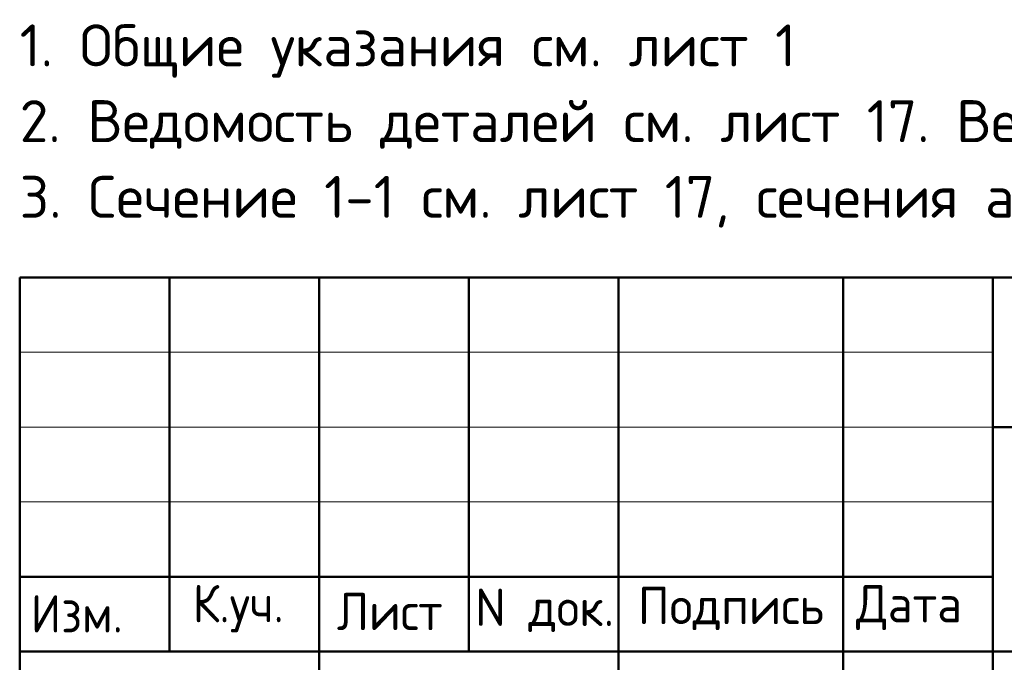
# Model space of a CAD drawing. Header units: millimetres. Extents: x 0 to 21005, y 0 to 14850.
# Tile 5 of 7: x 11500 to 14789, y 1714 to 3861. Entities that reach past the tile are written whole.
import ezdxf

# ---------------------------------------------------------------- set-up
doc = ezdxf.new("R2010")
doc.units = ezdxf.units.MM
doc.layers.add('Standard', color=7, linetype='Continuous', lineweight=25)
doc.styles.add('ISOCPEUR', font='txt')

msp = doc.modelspace()

# ---------------------------------------------------------------- linework, layer by layer
at = {"layer": 'Standard', "color": 7, "linetype": 'Continuous', "lineweight": 50, "transparency": 33554687}
for p, q in [((11500, 250), (11500, 3000)), ((11500, 3000), (20750, 3000)), ((12000, 1750), (12000, 3000)), ((12500, 250), (12500, 3000)), ((13000, 1750), (13000, 3000)), ((13500, 250), (13500, 3000)), ((14250, 250), (14250, 3000)), ((14750, 250), (14750, 3000)), ((14750, 2500), (20750, 2500)), ((11500, 2000), (14750, 2000)), ((11500, 2000), (14750, 2000)), ((11500, 1750), (14750, 1750)), ((11500, 1750), (14750, 1750)), ((14750, 1750), (20750, 1750))]:
    msp.add_line(p, q, dxfattribs=at)
at = {"layer": 'Standard', "color": 7, "linetype": 'Continuous', "lineweight": 13, "transparency": 33554687}
for p, q in [((11500, 2750), (14750, 2750)), ((11500, 2500), (14750, 2500)), ((11500, 2250), (14750, 2250))]:
    msp.add_line(p, q, dxfattribs=at)
at = {"layer": 'Standard', "color": 7, "linetype": 'Continuous', "lineweight": 25, "transparency": 33554687}
msp.add_lwpolyline([(20750, 3000), (11500, 3000), (11500, 250), (20750, 250), (20750, 3000)], dxfattribs=at)

# ---------------------------------------------------------------- texts
at = {"layer": 'Standard', "color": 7, "linetype": 'Continuous', "lineweight": 13, "transparency": 33554687, "insert": (11500, 3845.3), "char_height": 140, "width": 6589.45, "attachment_point": 1, "line_spacing_factor": 1.084337}
msp.add_mtext('\\A1;{\\fISOCPEUR|i0|b0;\\H139.999998;\\W1.000000;\\C7;1. Общие указания см. лист 1}\\P{\\fISOCPEUR|i0|b0;\\H139.999998;\\W1.000000;\\C7;2. Ведомость деталей см. лист 17. Ведомость расхода стали см. лист 1.1}\\P{\\fISOCPEUR|i0|b0;\\H139.999998;\\W1.000000;\\C7;3. Сечение 1-1 см. лист 17, сечения а-а...г-г см. лист 6}\\P', dxfattribs=at)
at = {"layer": 'Standard', "color": 7, "linetype": 'Continuous', "lineweight": 25, "transparency": 33554687, "char_height": 125, "attachment_point": 7, "style": 'ISOCPEUR'}
for s, insert, width in [('\\W0.93;К.уч.', (12078, 1813.8), 408.006), ('\\W0.94;Лист', (12559.6, 1821.4), 433.463), ('\\W0.96;Подпись', (13564.7, 1821.4), 672.14), ('\\W0.94;Дата', (14293.8, 1821.4), 483.868), ('\\W0.93;Изм.', (11537, 1813.8), 376.448), ('\\W0.95;N док.', (13021.3, 1815.3), 534.063)]:
    msp.add_mtext(s, dxfattribs=dict(at, insert=insert, width=width))

doc.saveas('drawing.dxf')
